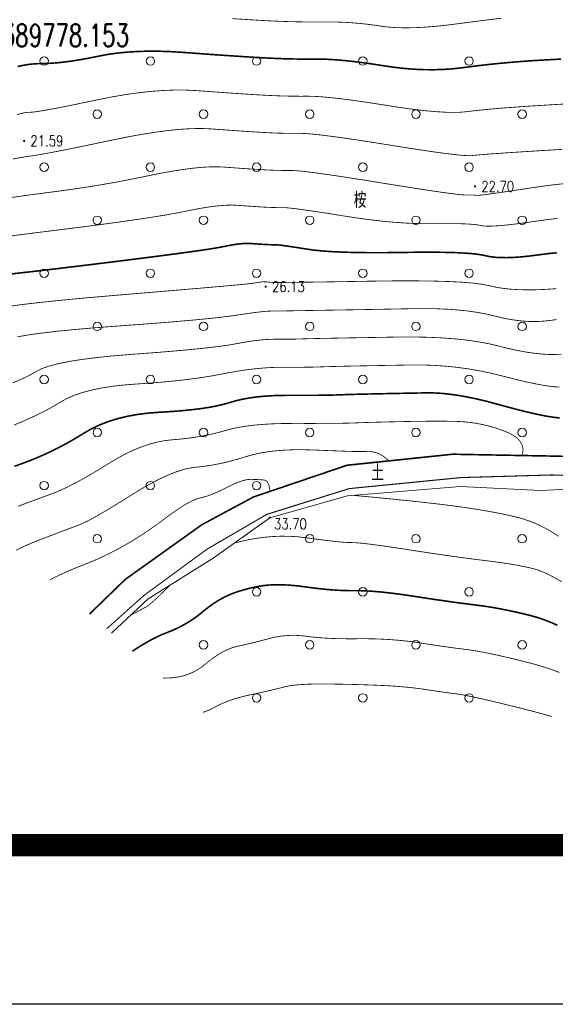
# Model space of a CAD drawing. Header units: millimetres. Extents: x 38389465 to 38395088, y 2473666 to 2480744.
# Tile 66 of 256: x 38389760 to 38389810, y 2479334 to 2479427. Entities that reach past the tile are written whole.
import ezdxf
from ezdxf.enums import TextEntityAlignment as Align

# ---------------------------------------------------------------- set-up
doc = ezdxf.new("R2010")
doc.units = ezdxf.units.MM
doc.header["$LTSCALE"] = 2
doc.linetypes.add('X2', pattern=[10, 8, -2])
doc.layers.get('0').update_dxf_attribs({"linetype": 'CONTINUOUS', "lineweight": 9})
for name, color, linetype in [('GCD', 251, 'CONTINUOUS'), ('PUB_TEXT', 7, 'CONTINUOUS'), ('PUB_TITLE', 4, 'CONTINUOUS'), ('远期红线', 30, 'CONTINUOUS')]:
    doc.layers.add(name, color=color, linetype=linetype)
doc.layers.add('地形图', color=251, linetype='CONTINUOUS', lineweight=9)
doc.styles.add('_TCH_DIM', font='SIMPLEX', dxfattribs={"bigfont": 'GBCBIG'})
doc.styles.add('HZ', font='txt.shx', dxfattribs={"width": 0.8, "bigfont": 'hztxt.shx'})
doc.styles.add('正等线体', font='rs.shx', dxfattribs={"bigfont": 'hztxt.shx'})
doc.linetypes.add('10421', pattern='A,2,[150,AAA.SHX,S=1,R=0,X=0,Y=1],1e-11', length=2)

# ---------------------------------------------------------------- blocks, each defined once
blk = doc.blocks.new('gc326')
blk.add_circle((0, 0), 0.8)
blk = doc.blocks.new('GC200')
at = {"linetype": 'Continuous', "const_width": 0.2, "flags": 128}
blk.add_lwpolyline([(-0.1, 0, 1), (0.1, 0, 1)], format="xyb", close=True, dxfattribs=at)
blk = doc.blocks.new('D地块地形图')
at = {"layer": '地形图', "linetype": 'Continuous', "flags": 128}
for points, const_width in [([(-461.821, -304.776), (-462.707, -304.88), (-463.678, -305), (-464.734, -305.136), (-465.875, -305.288), (-467.025, -305.432), (-468.107, -305.543), (-469.122, -305.62), (-470.07, -305.665), (-470.95, -305.676), (-471.763, -305.654), (-472.508, -305.599), (-473.186, -305.511), (-473.833, -305.413), (-474.487, -305.329), (-475.148, -305.26), (-475.815, -305.204), (-476.488, -305.162), (-477.169, -305.135), (-477.856, -305.121), (-478.55, -305.122), (-479.252, -305.126), (-479.964, -305.124), (-480.687, -305.115), (-481.42, -305.1), (-482.164, -305.078), (-482.918, -305.05), (-483.682, -305.015), (-484.457, -304.974), (-485.273, -304.926), (-486.161, -304.871), (-487.121, -304.809)], 0.075), ([(-456.197, -308.622), (-456.957, -308.66), (-457.753, -308.703), (-458.586, -308.752), (-459.438, -308.808), (-460.292, -308.873), (-461.147, -308.945), (-462.004, -309.025), (-462.863, -309.114), (-463.722, -309.211), (-464.584, -309.316), (-465.447, -309.429), (-466.319, -309.528), (-467.209, -309.593), (-468.116, -309.622), (-469.04, -309.617), (-469.981, -309.576), (-470.94, -309.501), (-471.916, -309.391), (-472.909, -309.245), (-473.886, -309.093), (-474.812, -308.962), (-475.688, -308.852), (-476.514, -308.763), (-477.289, -308.695), (-478.014, -308.649), (-478.689, -308.623), (-479.313, -308.619), (-479.917, -308.623), (-480.53, -308.621), (-481.151, -308.613), (-481.782, -308.6), (-482.421, -308.582), (-483.069, -308.557), (-483.726, -308.528), (-484.392, -308.492), (-485.094, -308.451), (-485.857, -308.404), (-486.683, -308.35), (-487.57, -308.291), (-488.52, -308.225), (-489.531, -308.153), (-490.605, -308.074), (-491.74, -307.99), (-492.886, -307.919), (-493.989, -307.881), (-495.049, -307.875), (-496.067, -307.903), (-497.043, -307.964), (-497.977, -308.057), (-498.868, -308.184), (-499.716, -308.343), (-500.524, -308.508), (-501.295, -308.65), (-502.027, -308.771), (-502.722, -308.869), (-503.378, -308.945), (-503.997, -308.999), (-504.578, -309.032), (-505.12, -309.042), (-505.652, -309.058), (-506.2, -309.109), (-506.765, -309.196), (-507.346, -309.318)], 0.15), ([(-455.864, -312.852), (-456.901, -312.912), (-458.046, -312.981), (-459.204, -313.054), (-460.28, -313.128), (-461.275, -313.201), (-462.187, -313.275), (-463.018, -313.348), (-463.767, -313.422), (-464.434, -313.495), (-465.019, -313.569), (-465.614, -313.624), (-466.31, -313.643), (-467.109, -313.624), (-468.01, -313.569), (-469.013, -313.477), (-470.118, -313.348), (-471.324, -313.182), (-472.633, -312.979), (-473.939, -312.772), (-475.138, -312.594), (-476.229, -312.443), (-477.213, -312.321), (-478.09, -312.228), (-478.86, -312.162), (-479.522, -312.125), (-480.077, -312.116), (-480.583, -312.119), (-481.095, -312.118), (-481.615, -312.112), (-482.143, -312.101), (-482.678, -312.085), (-483.22, -312.065), (-483.77, -312.04), (-484.328, -312.01), (-484.915, -311.976), (-485.554, -311.936), (-486.244, -311.892), (-486.987, -311.842), (-487.782, -311.786), (-488.628, -311.726), (-489.527, -311.661), (-490.477, -311.59), (-491.478, -311.54), (-492.529, -311.535), (-493.629, -311.575), (-494.779, -311.662), (-495.978, -311.794), (-497.227, -311.971), (-498.525, -312.195), (-499.873, -312.463), (-501.172, -312.737), (-502.324, -312.973), (-503.328, -313.174), (-504.185, -313.338), (-504.895, -313.465), (-505.457, -313.556), (-505.872, -313.61), (-506.14, -313.628), (-506.337, -313.634), (-506.54, -313.653), (-506.749, -313.685), (-506.964, -313.73), (-507.185, -313.788), (-507.412, -313.859)], 0.075), ([(-456.049, -317.121), (-457.506, -317.21), (-458.97, -317.3), (-460.269, -317.383), (-461.402, -317.457), (-462.371, -317.524), (-463.174, -317.582), (-463.811, -317.633), (-464.283, -317.675), (-464.59, -317.71), (-464.908, -317.721), (-465.412, -317.693), (-466.103, -317.626), (-466.98, -317.521), (-468.044, -317.378), (-469.295, -317.195), (-470.733, -316.974), (-472.357, -316.714), (-473.992, -316.452), (-475.463, -316.226), (-476.77, -316.035), (-477.913, -315.88), (-478.891, -315.76), (-479.705, -315.676), (-480.355, -315.627), (-480.841, -315.614), (-481.248, -315.616), (-481.661, -315.615), (-482.079, -315.61), (-482.504, -315.601), (-482.935, -315.589), (-483.371, -315.572), (-483.814, -315.552), (-484.263, -315.528), (-484.736, -315.501), (-485.25, -315.469), (-485.806, -315.433), (-486.404, -315.393), (-487.044, -315.348), (-487.725, -315.3), (-488.449, -315.247), (-489.214, -315.19), (-490.047, -315.155), (-490.974, -315.169), (-491.996, -315.23), (-493.111, -315.34), (-494.321, -315.498), (-495.626, -315.705), (-497.024, -315.959), (-498.517, -316.262), (-499.983, -316.572), (-501.301, -316.846), (-502.472, -317.085), (-503.495, -317.288), (-504.371, -317.456), (-505.099, -317.589), (-505.679, -317.686), (-506.112, -317.748), (-506.538, -317.809), (-507.096, -317.904), (-507.789, -318.032)], 0.075), ([(-455.932, -320.358), (-456.91, -320.464), (-457.978, -320.603), (-459.138, -320.773), (-460.272, -320.946), (-461.261, -321.094), (-462.106, -321.217), (-462.806, -321.315), (-463.362, -321.389), (-463.774, -321.438), (-464.041, -321.462), (-464.164, -321.461), (-464.224, -321.448), (-464.304, -321.438), (-464.403, -321.43), (-464.521, -321.424), (-464.659, -321.42), (-464.816, -321.418), (-464.992, -321.419), (-465.188, -321.421), (-465.492, -321.406), (-465.996, -321.355), (-466.698, -321.266), (-467.6, -321.14), (-468.7, -320.977), (-469.999, -320.777), (-471.498, -320.541), (-473.195, -320.267), (-474.898, -319.993), (-476.415, -319.756), (-477.746, -319.556), (-478.891, -319.394), (-479.849, -319.268), (-480.621, -319.178), (-481.206, -319.126), (-481.605, -319.111), (-481.913, -319.113), (-482.226, -319.112), (-482.543, -319.108), (-482.865, -319.102), (-483.192, -319.092), (-483.523, -319.08), (-483.858, -319.065), (-484.198, -319.047), (-484.556, -319.025), (-484.946, -319.001), (-485.368, -318.974), (-485.821, -318.944), (-486.306, -318.91), (-486.822, -318.873), (-487.37, -318.833), (-487.95, -318.79), (-488.582, -318.764), (-489.284, -318.774), (-490.059, -318.82), (-490.904, -318.904), (-491.821, -319.024), (-492.81, -319.18), (-493.87, -319.373), (-495.001, -319.603), (-496.172, -319.845), (-497.351, -320.075), (-498.537, -320.293), (-499.732, -320.499), (-500.935, -320.693), (-502.145, -320.875), (-503.364, -321.045), (-504.59, -321.203), (-505.8, -321.358), (-506.969, -321.519), (-508.098, -321.685)], 0.075), ([(-456.549, -323.631), (-457.507, -323.746), (-458.546, -323.891), (-459.571, -324.038), (-460.488, -324.157), (-461.299, -324.249), (-462.002, -324.314), (-462.598, -324.351), (-463.087, -324.361), (-463.468, -324.344), (-463.742, -324.299), (-464.004, -324.245), (-464.351, -324.2), (-464.781, -324.165), (-465.295, -324.139), (-465.892, -324.122), (-466.574, -324.115), (-467.34, -324.117), (-468.189, -324.128), (-469.102, -324.13), (-470.055, -324.105), (-471.05, -324.054), (-472.086, -323.976), (-473.164, -323.871), (-474.283, -323.739), (-475.444, -323.58), (-476.646, -323.395), (-477.805, -323.209), (-478.837, -323.048), (-479.743, -322.912), (-480.522, -322.801), (-481.174, -322.715), (-481.699, -322.654), (-482.097, -322.619), (-482.369, -322.609), (-482.579, -322.61), (-482.792, -322.609), (-483.008, -322.607), (-483.227, -322.602), (-483.449, -322.596), (-483.674, -322.587), (-483.902, -322.577), (-484.134, -322.565), (-484.377, -322.55), (-484.643, -322.534), (-484.93, -322.515), (-485.238, -322.494), (-485.568, -322.472), (-485.919, -322.447), (-486.292, -322.419), (-486.687, -322.39), (-487.117, -322.372), (-487.595, -322.379), (-488.122, -322.411), (-488.697, -322.467), (-489.321, -322.549), (-489.994, -322.655), (-490.715, -322.787), (-491.485, -322.943), (-492.361, -323.117), (-493.4, -323.303), (-494.603, -323.5), (-495.969, -323.709), (-497.499, -323.929), (-499.192, -324.161), (-501.048, -324.403), (-503.068, -324.658), (-505.063, -324.907), (-506.843, -325.134), (-508.408, -325.339)], 0.075), ([(-456.584, -326.859), (-457.387, -326.944), (-458.241, -327.054), (-459.09, -327.164), (-459.878, -327.246), (-460.605, -327.299), (-461.27, -327.323), (-461.875, -327.319), (-462.418, -327.287), (-462.9, -327.226), (-463.32, -327.137), (-463.784, -327.042), (-464.397, -326.963), (-465.158, -326.9), (-466.068, -326.854), (-467.126, -326.825), (-468.333, -326.812), (-469.688, -326.815), (-471.191, -326.834), (-472.711, -326.854), (-474.114, -326.856), (-475.402, -326.842), (-476.573, -326.812), (-477.628, -326.765), (-478.567, -326.701), (-479.39, -326.62), (-480.097, -326.523), (-480.712, -326.424), (-481.259, -326.339), (-481.74, -326.267), (-482.153, -326.208), (-482.499, -326.162), (-482.777, -326.13), (-482.989, -326.111), (-483.133, -326.106), (-483.244, -326.107), (-483.357, -326.106), (-483.472, -326.105), (-483.588, -326.102), (-483.706, -326.099), (-483.825, -326.095), (-483.946, -326.089), (-484.069, -326.083), (-484.198, -326.075), (-484.339, -326.066), (-484.491, -326.056), (-484.655, -326.045), (-484.83, -326.033), (-485.016, -326.02), (-485.214, -326.006), (-485.424, -325.99), (-485.652, -325.98), (-485.905, -325.984), (-486.185, -326.001), (-486.49, -326.031), (-486.821, -326.074), (-487.178, -326.131), (-487.561, -326.201), (-487.969, -326.283), (-488.504, -326.385), (-489.265, -326.509), (-490.253, -326.657), (-491.468, -326.828), (-492.91, -327.023), (-494.578, -327.241), (-496.473, -327.482), (-498.595, -327.747), (-500.726, -328.01), (-502.652, -328.243), (-504.371, -328.449), (-505.884, -328.625), (-507.191, -328.774), (-508.291, -328.894)], 0.15), ([(-456.634, -330.247), (-457.612, -330.313), (-458.535, -330.35), (-459.402, -330.359), (-460.213, -330.34), (-460.968, -330.292), (-461.667, -330.215), (-462.311, -330.109), (-462.898, -329.975), (-463.565, -329.838), (-464.444, -329.725), (-465.536, -329.636), (-466.841, -329.57), (-468.36, -329.527), (-470.091, -329.508), (-472.036, -329.513), (-474.193, -329.541), (-476.32, -329.577), (-478.174, -329.607), (-479.753, -329.631), (-481.06, -329.648), (-482.092, -329.659), (-482.851, -329.663), (-483.336, -329.66), (-483.547, -329.651), (-483.618, -329.64), (-483.681, -329.63), (-483.736, -329.622), (-483.784, -329.615), (-483.824, -329.61), (-483.856, -329.606), (-483.88, -329.604), (-483.897, -329.603), (-483.909, -329.603), (-483.922, -329.603), (-483.936, -329.603), (-483.949, -329.603), (-483.963, -329.603), (-483.976, -329.602), (-483.99, -329.601), (-484.004, -329.601), (-484.019, -329.6), (-484.035, -329.599), (-484.053, -329.598), (-484.072, -329.596), (-484.092, -329.595), (-484.113, -329.593), (-484.136, -329.592), (-484.16, -329.59), (-484.186, -329.589), (-484.216, -329.589), (-484.248, -329.591), (-484.283, -329.595), (-484.321, -329.6), (-484.362, -329.606), (-484.406, -329.614), (-484.453, -329.624), (-484.515, -329.635), (-484.602, -329.65), (-484.716, -329.667), (-484.856, -329.686), (-485.021, -329.709), (-485.213, -329.734), (-485.431, -329.762), (-485.675, -329.792), (-486.094, -329.837), (-486.836, -329.907), (-487.901, -330.003), (-489.289, -330.125), (-490.999, -330.272), (-493.033, -330.445), (-495.39, -330.643), (-498.071, -330.868), (-500.757, -331.1), (-503.134, -331.324), (-505.2, -331.539), (-506.956, -331.746), (-508.402, -331.944)], 0.075), ([(-456.61, -333.159), (-457.192, -333.234), (-457.792, -333.304), (-458.41, -333.34), (-459.045, -333.34), (-459.697, -333.305), (-460.366, -333.235), (-461.052, -333.13), (-461.756, -332.989), (-462.477, -332.813), (-463.234, -332.633), (-464.047, -332.481), (-464.917, -332.355), (-465.843, -332.256), (-466.825, -332.184), (-467.863, -332.139), (-468.958, -332.121), (-470.108, -332.13), (-471.271, -332.152), (-472.402, -332.174), (-473.502, -332.194), (-474.571, -332.213), (-475.608, -332.231), (-476.614, -332.249), (-477.588, -332.265), (-478.53, -332.28), (-479.403, -332.295), (-480.169, -332.307), (-480.826, -332.318), (-481.376, -332.328), (-481.818, -332.336), (-482.153, -332.342), (-482.379, -332.347), (-482.498, -332.351), (-482.571, -332.353), (-482.659, -332.355), (-482.763, -332.357), (-482.882, -332.358), (-483.018, -332.359), (-483.168, -332.359), (-483.334, -332.359), (-483.516, -332.359), (-483.734, -332.365), (-484.009, -332.383), (-484.342, -332.414), (-484.731, -332.458), (-485.178, -332.515), (-485.682, -332.584), (-486.242, -332.666), (-486.86, -332.76), (-487.601, -332.864), (-488.53, -332.975), (-489.647, -333.092), (-490.952, -333.216), (-492.445, -333.346), (-494.127, -333.483), (-495.997, -333.626), (-498.055, -333.776), (-500.107, -333.932), (-501.958, -334.092), (-503.61, -334.257), (-505.061, -334.427), (-506.312, -334.601), (-507.363, -334.781)], 0.075), ([(-456.159, -336.421), (-456.754, -336.449), (-457.39, -336.442), (-458.066, -336.399), (-458.783, -336.32), (-459.54, -336.207), (-460.338, -336.057), (-461.176, -335.872), (-462.055, -335.651), (-462.994, -335.43), (-464.012, -335.241), (-465.111, -335.086), (-466.289, -334.963), (-467.548, -334.874), (-468.886, -334.818), (-470.304, -334.796), (-471.801, -334.806), (-473.261, -334.832), (-474.563, -334.855), (-475.709, -334.875), (-476.698, -334.893), (-477.53, -334.909), (-478.205, -334.921), (-478.723, -334.931), (-479.085, -334.939), (-479.359, -334.945), (-479.615, -334.951), (-479.854, -334.957), (-480.074, -334.963), (-480.276, -334.969), (-480.461, -334.975), (-480.628, -334.98), (-480.776, -334.986), (-480.933, -334.991), (-481.122, -334.996), (-481.346, -334.999), (-481.603, -335.002), (-481.893, -335.004), (-482.217, -335.005), (-482.574, -335.005), (-482.964, -335.004), (-483.381, -335.01), (-483.816, -335.03), (-484.268, -335.063), (-484.739, -335.111), (-485.228, -335.173), (-485.736, -335.248), (-486.261, -335.338), (-486.805, -335.441), (-487.439, -335.553), (-488.237, -335.668), (-489.198, -335.786), (-490.322, -335.907), (-491.609, -336.032), (-493.06, -336.159), (-494.674, -336.289), (-496.452, -336.422), (-498.222, -336.565), (-499.813, -336.726), (-501.226, -336.904), (-502.46, -337.099), (-503.515, -337.311), (-504.392, -337.541), (-505.091, -337.787), (-505.611, -338.051), (-506.072, -338.323), (-506.593, -338.592), (-507.175, -338.858), (-507.817, -339.122)], 0.075), ([(-456.325, -339.517), (-456.817, -339.487), (-457.398, -339.419), (-458.068, -339.311), (-458.826, -339.164), (-459.673, -338.978), (-460.609, -338.753), (-461.633, -338.49), (-462.704, -338.225), (-463.778, -337.999), (-464.857, -337.81), (-465.94, -337.659), (-467.028, -337.546), (-468.119, -337.471), (-469.214, -337.433), (-470.314, -337.434), (-471.374, -337.452), (-472.35, -337.47), (-473.243, -337.486), (-474.053, -337.501), (-474.78, -337.515), (-475.423, -337.528), (-475.982, -337.539), (-476.459, -337.549), (-476.879, -337.558), (-477.273, -337.568), (-477.638, -337.577), (-477.977, -337.586), (-478.287, -337.595), (-478.571, -337.604), (-478.826, -337.613), (-479.054, -337.622), (-479.294, -337.63), (-479.586, -337.636), (-479.928, -337.642), (-480.323, -337.646), (-480.768, -337.649), (-481.265, -337.65), (-481.813, -337.65), (-482.413, -337.649), (-483.049, -337.657), (-483.707, -337.686), (-484.388, -337.735), (-485.09, -337.804), (-485.814, -337.894), (-486.561, -338.004), (-487.329, -338.135), (-488.119, -338.286), (-488.947, -338.442), (-489.828, -338.587), (-490.761, -338.721), (-491.747, -338.844), (-492.786, -338.957), (-493.878, -339.059), (-495.022, -339.151), (-496.219, -339.232), (-497.402, -339.325), (-498.501, -339.453), (-499.519, -339.616), (-500.453, -339.814), (-501.305, -340.048), (-502.074, -340.316), (-502.761, -340.62), (-503.365, -340.958), (-503.954, -341.315), (-504.596, -341.671), (-505.29, -342.027), (-506.036, -342.383), (-506.835, -342.739), (-507.686, -343.095)], 0.075), ([(-456.304, -342.432), (-456.701, -342.382), (-457.135, -342.326), (-457.642, -342.24), (-458.223, -342.125), (-458.878, -341.981), (-459.605, -341.808), (-460.406, -341.606), (-461.28, -341.375), (-462.228, -341.115), (-463.192, -340.857), (-464.116, -340.636), (-465.001, -340.451), (-465.846, -340.301), (-466.65, -340.187), (-467.415, -340.11), (-468.141, -340.068), (-468.826, -340.061), (-469.487, -340.073), (-470.137, -340.085), (-470.778, -340.097), (-471.409, -340.109), (-472.029, -340.121), (-472.64, -340.134), (-473.241, -340.146), (-473.832, -340.159), (-474.4, -340.172), (-474.93, -340.184), (-475.423, -340.197), (-475.879, -340.209), (-476.298, -340.221), (-476.68, -340.233), (-477.025, -340.245), (-477.332, -340.257), (-477.656, -340.268), (-478.049, -340.277), (-478.511, -340.284), (-479.043, -340.29), (-479.643, -340.294), (-480.313, -340.295), (-481.053, -340.296), (-481.861, -340.294), (-482.685, -340.302), (-483.47, -340.333), (-484.217, -340.385), (-484.926, -340.458), (-485.595, -340.554), (-486.227, -340.671), (-486.82, -340.81), (-487.374, -340.971), (-487.944, -341.136), (-488.586, -341.286), (-489.299, -341.422), (-490.082, -341.543), (-490.937, -341.649), (-491.862, -341.741), (-492.859, -341.819), (-493.927, -341.882), (-495.004, -341.962), (-496.031, -342.09), (-497.007, -342.266), (-497.931, -342.49), (-498.805, -342.762), (-499.627, -343.082), (-500.399, -343.45), (-501.119, -343.866), (-501.818, -344.295), (-502.523, -344.703), (-503.236, -345.091), (-503.955, -345.457), (-504.682, -345.803), (-505.416, -346.127), (-506.157, -346.431), (-506.905, -346.713), (-507.632, -346.977)], 0.15), ([(-459.892, -345.962), (-459.827, -345.79), (-459.786, -345.619), (-459.77, -345.449), (-459.778, -345.279), (-459.811, -345.11), (-459.868, -344.941), (-459.949, -344.773), (-460.054, -344.605), (-460.193, -344.439), (-460.376, -344.276), (-460.602, -344.116), (-460.872, -343.958), (-461.185, -343.804), (-461.542, -343.652), (-461.942, -343.503), (-462.386, -343.357), (-462.854, -343.221), (-463.326, -343.101), (-463.802, -342.999), (-464.284, -342.914), (-464.769, -342.845), (-465.259, -342.794), (-465.753, -342.759), (-466.252, -342.741), (-466.768, -342.734), (-467.313, -342.73), (-467.888, -342.728), (-468.493, -342.73), (-469.127, -342.735), (-469.79, -342.743), (-470.483, -342.755), (-471.206, -342.769), (-471.92, -342.785), (-472.587, -342.801), (-473.208, -342.816), (-473.782, -342.832), (-474.309, -342.847), (-474.79, -342.862), (-475.224, -342.877), (-475.611, -342.892), (-476.018, -342.906), (-476.512, -342.918), (-477.094, -342.927), (-477.763, -342.934), (-478.519, -342.938), (-479.362, -342.941), (-480.292, -342.941), (-481.309, -342.939), (-482.339, -342.947), (-483.306, -342.976), (-484.211, -343.027), (-485.052, -343.099), (-485.831, -343.193), (-486.547, -343.309), (-487.201, -343.447), (-487.792, -343.606), (-488.36, -343.768), (-488.944, -343.915), (-489.545, -344.048), (-490.163, -344.165), (-490.797, -344.267), (-491.447, -344.353), (-492.114, -344.425), (-492.798, -344.482), (-493.498, -344.561), (-494.215, -344.699), (-494.949, -344.896), (-495.7, -345.153), (-496.468, -345.469), (-497.253, -345.844), (-498.055, -346.279), (-498.873, -346.773), (-499.681, -347.275), (-500.451, -347.736), (-501.182, -348.155), (-501.875, -348.532), (-502.529, -348.867), (-503.146, -349.16), (-503.723, -349.411), (-504.263, -349.62), (-504.782, -349.809), (-505.297, -349.997), (-505.81, -350.187), (-506.319, -350.376), (-506.825, -350.565), (-507.328, -350.755)], 0.075), ([(-472.404, -346.47), (-472.617, -346.269), (-472.832, -346.094), (-473.051, -345.945), (-473.273, -345.823), (-473.498, -345.727), (-473.726, -345.657), (-473.958, -345.613), (-474.192, -345.596), (-474.417, -345.592), (-474.62, -345.589), (-474.802, -345.587), (-474.962, -345.585), (-475.101, -345.585), (-475.218, -345.585), (-475.314, -345.587), (-475.388, -345.589), (-475.509, -345.589), (-475.742, -345.584), (-476.089, -345.573), (-476.55, -345.557), (-477.123, -345.536), (-477.811, -345.509), (-478.611, -345.478), (-479.525, -345.441), (-480.474, -345.416), (-481.38, -345.421), (-482.242, -345.456), (-483.061, -345.522), (-483.836, -345.617), (-484.568, -345.742), (-485.257, -345.898), (-485.902, -346.083), (-486.521, -346.274), (-487.131, -346.445), (-487.731, -346.597), (-488.322, -346.73), (-488.904, -346.843), (-489.476, -346.937), (-490.04, -347.012), (-490.593, -347.068), (-491.168, -347.149), (-491.795, -347.3), (-492.472, -347.521), (-493.201, -347.812), (-493.98, -348.174), (-494.812, -348.606), (-495.694, -349.108), (-496.627, -349.68), (-497.545, -350.256), (-498.378, -350.769), (-499.128, -351.219), (-499.794, -351.606), (-500.377, -351.931), (-500.875, -352.192), (-501.29, -352.391), (-501.621, -352.527), (-501.932, -352.641), (-502.285, -352.771), (-502.682, -352.919), (-503.121, -353.085), (-503.603, -353.268), (-504.128, -353.468), (-504.697, -353.685), (-505.308, -353.92), (-505.923, -354.165), (-506.505, -354.414), (-507.053, -354.665), (-507.504, -354.889)], 0.075), ([(-498.971, -362.291), (-495.462, -359.151), (-489.54, -354.801), (-483.889, -351.506), (-476.127, -349.079), (-465.588, -348.04), (-457.057, -347.796), (-448.452, -348.057), (-442.962, -348.103), (-438.837, -348.229), (-431.748, -348.637), (-421.724, -351.343), (-409.195, -354.578), (-398.806, -357.587), (-389.963, -359.764), (-378.129, -363.488), (-370.242, -366.8)], 0.1), ([(-483.603, -349.346), (-483.622, -349.104), (-483.657, -348.892), (-483.707, -348.71), (-483.773, -348.56), (-483.855, -348.44), (-483.953, -348.351), (-484.066, -348.292), (-484.196, -348.265), (-484.336, -348.253), (-484.481, -348.243), (-484.632, -348.234), (-484.788, -348.227), (-484.95, -348.221), (-485.118, -348.217), (-485.29, -348.214), (-485.469, -348.213), (-485.662, -348.225), (-485.878, -348.26), (-486.118, -348.32), (-486.381, -348.404), (-486.668, -348.512), (-486.978, -348.644), (-487.312, -348.801), (-487.67, -348.981), (-488.031, -349.165), (-488.379, -349.331), (-488.712, -349.48), (-489.032, -349.611), (-489.336, -349.725), (-489.627, -349.821), (-489.903, -349.9), (-490.165, -349.961), (-490.437, -350.036), (-490.745, -350.155), (-491.088, -350.317), (-491.467, -350.524), (-491.881, -350.776), (-492.33, -351.071), (-492.815, -351.41), (-493.335, -351.793), (-493.868, -352.19), (-494.393, -352.569), (-494.908, -352.93), (-495.414, -353.273), (-495.911, -353.598), (-496.4, -353.906), (-496.879, -354.195), (-497.349, -354.467), (-497.815, -354.725), (-498.284, -354.973), (-498.755, -355.212), (-499.228, -355.441), (-499.702, -355.66), (-500.179, -355.87), (-500.658, -356.07), (-501.139, -356.261), (-501.61, -356.445), (-502.06, -356.628), (-502.488, -356.808), (-502.895, -356.987), (-503.281, -357.163), (-503.645, -357.338), (-503.988, -357.51), (-504.294, -357.673)], 0.075), ([(-456.391, -353.582), (-457.044, -353.164), (-457.698, -352.793), (-458.354, -352.469), (-459.011, -352.192), (-459.669, -351.962), (-460.329, -351.778), (-461.003, -351.621), (-461.705, -351.47), (-462.435, -351.324), (-463.193, -351.185), (-463.979, -351.051), (-464.793, -350.924), (-465.634, -350.802), (-466.503, -350.686), (-467.422, -350.572), (-468.41, -350.456), (-469.469, -350.337), (-470.599, -350.216), (-471.798, -350.093), (-473.068, -349.968), (-474.409, -349.84), (-475.819, -349.71)], 0.075), ([(-456.102, -357.869), (-456.725, -357.507), (-457.305, -357.201), (-457.842, -356.952), (-458.337, -356.759), (-458.79, -356.623), (-459.239, -356.517), (-459.722, -356.414), (-460.241, -356.314), (-460.794, -356.216), (-461.381, -356.122), (-462.004, -356.03), (-462.661, -355.942), (-463.352, -355.856), (-464.086, -355.766), (-464.868, -355.666), (-465.698, -355.554), (-466.577, -355.432), (-467.504, -355.298), (-468.48, -355.154), (-469.505, -354.999), (-470.578, -354.833), (-471.622, -354.673), (-472.56, -354.534), (-473.392, -354.417), (-474.117, -354.322), (-474.737, -354.249), (-475.25, -354.197), (-475.657, -354.168), (-475.958, -354.16), (-476.241, -354.155), (-476.593, -354.136), (-477.015, -354.102), (-477.507, -354.053), (-478.068, -353.989), (-478.699, -353.911), (-479.4, -353.818), (-480.17, -353.71), (-480.981, -353.616), (-481.802, -353.568), (-482.634, -353.564), (-483.476, -353.604), (-484.328, -353.689), (-485.191, -353.819), (-486.065, -353.993), (-486.949, -354.212)], 0.075), ([(-496.72, -361.017), (-496.474, -360.886), (-496.245, -360.763), (-496.033, -360.649), (-495.838, -360.543), (-495.66, -360.446), (-495.499, -360.358), (-495.355, -360.279), (-495.228, -360.208), (-495.089, -360.118), (-494.91, -359.981), (-494.691, -359.797), (-494.432, -359.567), (-494.133, -359.289), (-493.794, -358.964), (-493.415, -358.593), (-492.995, -358.174)], 0.075), ([(-456.528, -361.954), (-457.178, -361.666), (-457.839, -361.411), (-458.511, -361.19), (-459.194, -361.002), (-459.875, -360.837), (-460.541, -360.685), (-461.193, -360.546), (-461.83, -360.419), (-462.452, -360.306), (-463.06, -360.206), (-463.654, -360.119), (-464.232, -360.044), (-464.823, -359.972), (-465.453, -359.891), (-466.122, -359.801), (-466.831, -359.702), (-467.578, -359.595), (-468.365, -359.479), (-469.19, -359.354), (-470.055, -359.22), (-470.915, -359.091), (-471.728, -358.98), (-472.493, -358.887), (-473.21, -358.812), (-473.879, -358.755), (-474.501, -358.716), (-475.075, -358.695), (-475.601, -358.692), (-476.112, -358.692), (-476.639, -358.68), (-477.181, -358.656), (-477.74, -358.619), (-478.315, -358.571), (-478.906, -358.511), (-479.513, -358.438), (-480.136, -358.354), (-480.753, -358.272), (-481.339, -358.21), (-481.895, -358.165), (-482.421, -358.14), (-482.917, -358.133), (-483.384, -358.144), (-483.82, -358.174), (-484.226, -358.222), (-484.614, -358.284), (-484.996, -358.356), (-485.373, -358.437), (-485.743, -358.528), (-486.108, -358.628), (-486.466, -358.737), (-486.819, -358.855), (-487.166, -358.983), (-487.511, -359.126), (-487.858, -359.291), (-488.206, -359.477), (-488.556, -359.684), (-488.908, -359.912), (-489.262, -360.162), (-489.617, -360.433), (-489.975, -360.726), (-490.34, -361.021), (-490.72, -361.301), (-491.115, -361.565), (-491.524, -361.813), (-491.949, -362.046), (-492.388, -362.263), (-492.841, -362.465), (-493.31, -362.651), (-493.797, -362.849), (-494.307, -363.085), (-494.84, -363.361), (-495.396, -363.675), (-495.975, -364.029), (-496.542, -364.398)], 0.15), ([(-456.332, -366.401), (-457.052, -366.131), (-457.836, -365.871), (-458.685, -365.621), (-459.598, -365.38), (-460.511, -365.157), (-461.36, -364.956), (-462.145, -364.777), (-462.866, -364.622), (-463.524, -364.49), (-464.117, -364.381), (-464.647, -364.295), (-465.112, -364.232), (-465.561, -364.177), (-466.039, -364.116), (-466.547, -364.048), (-467.085, -363.973), (-467.652, -363.891), (-468.249, -363.803), (-468.875, -363.708), (-469.532, -363.607), (-470.208, -363.509), (-470.895, -363.426), (-471.593, -363.356), (-472.302, -363.301), (-473.022, -363.261), (-473.752, -363.234), (-474.493, -363.222), (-475.245, -363.224), (-475.983, -363.228), (-476.684, -363.223), (-477.348, -363.209), (-477.974, -363.185), (-478.562, -363.153), (-479.113, -363.11), (-479.626, -363.059), (-480.102, -362.998), (-480.557, -362.943), (-481.007, -362.912), (-481.453, -362.902), (-481.894, -362.915), (-482.33, -362.95), (-482.762, -363.008), (-483.188, -363.088), (-483.611, -363.191), (-484.026, -363.302), (-484.432, -363.409), (-484.828, -363.51), (-485.215, -363.606), (-485.593, -363.697), (-485.961, -363.783), (-486.32, -363.864), (-486.669, -363.94), (-487.017, -364.029), (-487.371, -364.152), (-487.73, -364.306), (-488.095, -364.494), (-488.466, -364.714), (-488.843, -364.966), (-489.226, -365.252), (-489.614, -365.57), (-490.014, -365.883), (-490.43, -366.155), (-490.862, -366.386), (-491.311, -366.576), (-491.776, -366.725), (-492.258, -366.832), (-492.756, -366.898), (-493.27, -366.923), (-493.614, -366.938)], 0.075)]:
    blk.add_lwpolyline(points, dxfattribs=dict(at, const_width=const_width))
at = {"layer": '地形图', "linetype": 'X2', "const_width": 0.15, "flags": 128}
blk.add_lwpolyline([(-367.138, -366.666), (-369.85, -365.09), (-378.115, -361.438), (-388.797, -358.159), (-398.39, -355.595), (-407.902, -352.813), (-421.11, -349.492), (-431.004, -347.047), (-439.254, -346.184), (-443.737, -346.392), (-456.737, -346.021), (-466.386, -345.841), (-476.333, -346.88), (-485.141, -349.868), (-489.986, -352.471), (-497.228, -357.643), (-500.577, -360.898)], dxfattribs=at)
at = {"layer": '地形图', "linetype": '10421', "flags": 128}
blk.add_lwpolyline([(-498.512, -362.689), (-495.053, -359.463), (-488.948, -355.639), (-483.61, -351.829), (-476.305, -349.75), (-465.674, -348.866), (-458.111, -349.263), (-448.319, -348.782)], dxfattribs=at)
at = {"layer": '地形图', "linetype": 'Continuous', "const_width": 0.075}
blk.add_lwpolyline([(-457.057, -370.558), (-457.834, -370.331), (-458.859, -370.052), (-460.002, -369.759), (-461.147, -369.476), (-462.178, -369.226), (-463.097, -369.009), (-463.902, -368.825), (-464.595, -368.675), (-465.174, -368.557), (-465.64, -368.472), (-465.992, -368.42), (-466.298, -368.383), (-466.625, -368.341), (-466.971, -368.294), (-467.338, -368.243), (-467.726, -368.188), (-468.133, -368.127), (-468.561, -368.063), (-469.009, -367.993), (-469.481, -367.925), (-469.981, -367.862), (-470.51, -367.804), (-471.067, -367.752), (-471.652, -367.705), (-472.265, -367.664), (-472.906, -367.629), (-473.576, -367.599), (-474.255, -367.574), (-474.925, -367.552), (-475.586, -367.533), (-476.238, -367.517), (-476.881, -367.504), (-477.515, -367.495), (-478.14, -367.488), (-478.756, -367.485), (-479.345, -367.488), (-479.891, -367.5), (-480.392, -367.521), (-480.85, -367.551), (-481.263, -367.591), (-481.633, -367.639), (-481.959, -367.696), (-482.241, -367.762), (-482.518, -367.835), (-482.83, -367.913), (-483.175, -367.997), (-483.555, -368.087), (-483.97, -368.181), (-484.418, -368.282), (-484.901, -368.387), (-485.418, -368.498), (-485.94, -368.617), (-486.438, -368.746), (-486.911, -368.885), (-487.361, -369.035), (-487.786, -369.195), (-488.187, -369.365), (-488.564, -369.546), (-488.916, -369.737), (-489.262, -369.917), (-489.621, -370.063), (-489.91, -370.151)], dxfattribs=at)
at = {"layer": '地形图', "linetype": 'Continuous', "xscale": 0.5, "yscale": 0.5}
for p in [(-504.845, -308.801), (-494.845, -308.801), (-484.845, -308.801), (-474.845, -308.801), (-464.845, -308.801), (-499.845, -313.801), (-489.845, -313.801), (-479.845, -313.801), (-469.845, -313.801), (-459.845, -313.801), (-504.845, -318.801), (-494.845, -318.801), (-484.845, -318.801), (-474.845, -318.801), (-464.845, -318.801), (-499.845, -323.801), (-489.845, -323.801), (-479.845, -323.801), (-469.845, -323.801), (-459.845, -323.801), (-504.845, -328.801), (-494.845, -328.801), (-484.845, -328.801), (-474.845, -328.801), (-464.845, -328.801), (-499.845, -333.801), (-489.845, -333.801), (-479.845, -333.801), (-469.845, -333.801), (-459.845, -333.801), (-504.845, -338.801), (-494.845, -338.801), (-484.845, -338.801), (-474.845, -338.801), (-464.845, -338.801), (-499.845, -343.801), (-489.845, -343.801), (-479.845, -343.801), (-469.845, -343.801), (-459.845, -343.801), (-504.845, -348.801), (-494.845, -348.801), (-484.845, -348.801), (-499.845, -353.801), (-479.845, -353.801), (-469.845, -353.801), (-459.845, -353.801), (-484.845, -358.801), (-474.845, -358.801), (-464.845, -358.801), (-489.845, -363.801), (-479.845, -363.801), (-469.845, -363.801), (-459.845, -363.801), (-484.845, -368.801), (-474.845, -368.801), (-464.845, -368.801)]:
    blk.add_blockref('gc326', p, dxfattribs=at)
at = {"layer": '地形图', "linetype": 'Continuous'}
ref = blk.add_blockref('GC200', (-506.739, -316.325), dxfattribs=dict(at, xscale=0.5, yscale=0.5, zscale=0.5))
ref.add_attrib('height', '21.59', dxfattribs={"layer": 'GCD', "linetype": 'Continuous', "height": 1, "style": '正等线体', "width": 0.8}).set_placement((-506.139, -316.325), align=Align.MIDDLE_LEFT)
ref = blk.add_blockref('GC200', (-464.29, -320.612), dxfattribs=dict(at, xscale=0.5, yscale=0.5, zscale=0.5))
ref.add_attrib('height', '22.70', dxfattribs={"layer": 'GCD', "linetype": 'Continuous', "height": 1, "style": '正等线体', "width": 0.8}).set_placement((-463.69, -320.612), align=Align.MIDDLE_LEFT)
ref = blk.add_blockref('GC200', (-483.996, -330.058), dxfattribs=dict(at, xscale=0.5, yscale=0.5, zscale=0.5))
ref.add_attrib('height', '26.13', dxfattribs={"layer": 'GCD', "linetype": 'Continuous', "height": 1, "style": '正等线体', "width": 0.8}).set_placement((-483.396, -330.058), align=Align.MIDDLE_LEFT)
ref = blk.add_blockref('GC200', (-483.61, -351.829), dxfattribs=dict(at, xscale=0.5, yscale=0.5, zscale=0.5))
ref.add_attrib('height', '33.70', dxfattribs={"layer": 'GCD', "linetype": 'Continuous', "height": 1, "style": '正等线体', "width": 0.8}).set_placement((-483.205, -352.409), align=Align.MIDDLE_LEFT)
at = {"layer": '地形图', "linetype": 'Continuous', "style": 'HZ', "width": 0.8}
blk.add_text('桉', height=1.5, rotation=359.99979, dxfattribs=at).set_placement((-475.097, -321.832), align=Align.MIDDLE)
blk.add_text('土', height=1.5, dxfattribs=at).set_placement((-473.452, -347.536), align=Align.MIDDLE)
blk = doc.blocks.new('dfgdfg24')
at = {"layer": 'PUB_TEXT', "style": '_TCH_DIM', "width": 0.705882}
blk.add_text('Y=38389778.153', height=2.0825, rotation=0.00001, dxfattribs=at).set_placement((-122.358, -525.165))
blk = doc.blocks.new('A$C69596FC1')
at = {"layer": 'PUB_TITLE'}
for p, q in [((1000, 1000), (117900, 1000)), ((118900, 0), (0, 0))]:
    blk.add_line(p, q, dxfattribs=at)
at = {"layer": 'PUB_TITLE', "const_width": 140}
blk.add_lwpolyline([(1000, 83100), (117900, 83100), (117900, 1000), (1000, 1000), (1000, 83100)], dxfattribs=at)

msp = doc.modelspace()

# ---------------------------------------------------------------- block references
at = {"linetype": 'ByBlock', "xscale": 0.01500000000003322, "yscale": 0.01500000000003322, "zscale": 0.01500000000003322}
msp.add_blockref('A$C69596FC1', (38389465.971, 2479333.814), dxfattribs=at)
at = {"linetype": 'Continuous'}
msp.add_blockref('D地块地形图', (38390266.789, 2479731.472), dxfattribs=at)
at = {"layer": '远期红线', "linetype": 'ByBlock'}
msp.add_blockref('dfgdfg24', (38389875.028, 2479949.213), dxfattribs=at)

doc.saveas('drawing.dxf')
